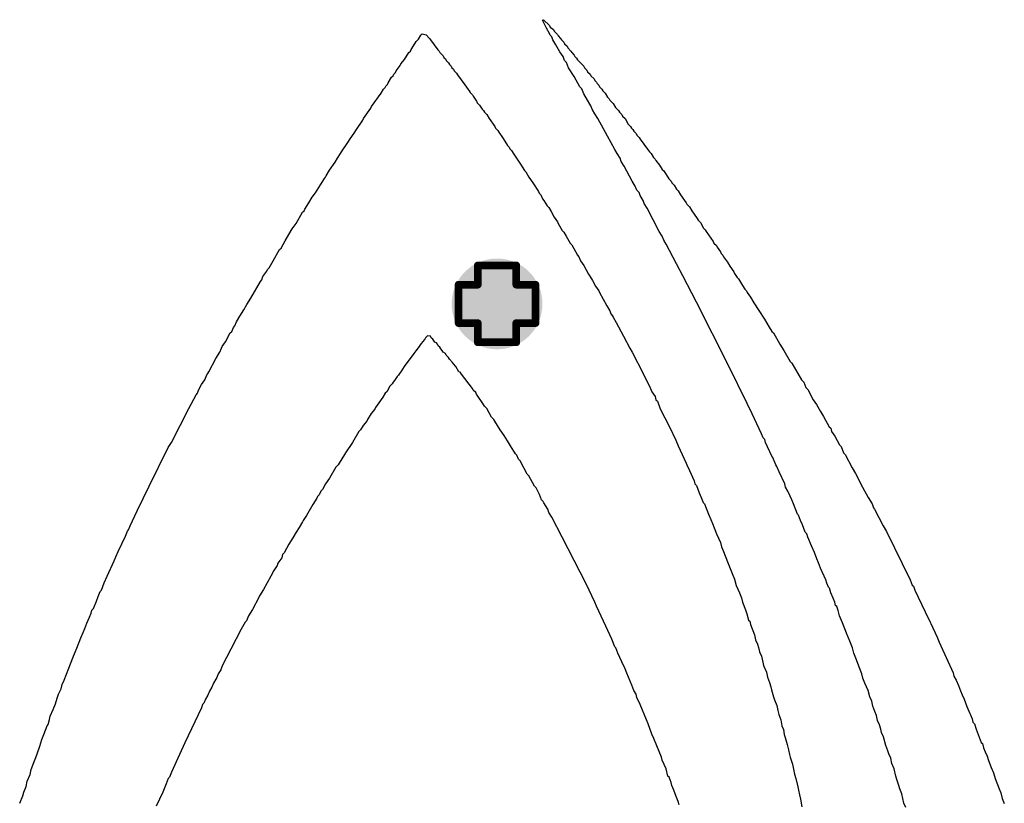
# Model space of a CAD drawing. Header units: inches. Extents: x -0.1 to 10.2, y 0 to 6.5.
# Tile 7 of 95: x 0.147 to 0.404, y 0.953 to 1.157. Entities that reach past the tile are written whole.
import ezdxf

# ---------------------------------------------------------------- set-up
doc = ezdxf.new("R2010")
doc.units = ezdxf.units.IN
doc.header["$MEASUREMENT"] = 0
for name, color, linetype in [('Bottom Layer', 5, 'Continuous'), ('Drill Drawing', 1, 'Continuous'), ('Top Layer', 1, 'Continuous'), ('Top Overlay', 2, 'Continuous'), ('Via Holes', 16, 'Continuous')]:
    doc.layers.add(name, color=color, linetype=linetype)

msp = doc.modelspace()

# ---------------------------------------------------------------- hatches: boundary and pattern name
at = {"layer": 'Bottom Layer'}
h = msp.add_hatch(color=5, dxfattribs=at)
edge = h.paths.add_edge_path()
edge.add_arc((0.27165, 1.08268), 0.01181, 0, 360)
at = {"layer": 'Top Layer'}
h = msp.add_hatch(color=1, dxfattribs=at)
edge = h.paths.add_edge_path()
edge.add_arc((0.27165, 1.08268), 0.01181, 0, 360)
at = {"layer": 'Via Holes'}
h = msp.add_hatch(color=7, dxfattribs=at)
edge = h.paths.add_edge_path()
edge.add_arc((0.27165, 1.08268), 0.00591, 0, 360)

# ---------------------------------------------------------------- linework, layer by layer
at = {"layer": 'Drill Drawing', "const_width": 0.002}
for points in [[(0.26665, 1.08768), (0.26665, 1.09268)], [(0.26665, 1.09268), (0.27665, 1.09268)], [(0.27665, 1.08768), (0.27665, 1.09268)], [(0.26165, 1.07768), (0.26165, 1.08768)], [(0.26165, 1.08768), (0.26665, 1.08768)], [(0.27665, 1.08768), (0.28165, 1.08768)], [(0.28165, 1.07768), (0.28165, 1.08768)], [(0.26165, 1.07768), (0.26665, 1.07768)], [(0.26665, 1.07268), (0.26665, 1.07768)], [(0.27665, 1.07768), (0.28165, 1.07768)], [(0.27665, 1.07268), (0.27665, 1.07768)], [(0.26665, 1.07268), (0.27665, 1.07268)]]:
    msp.add_lwpolyline(points, dxfattribs=at)
at = {"layer": 'Drill Drawing', "const_width": 0.001}
for points in [[(0.26615, 1.09268, 1), (0.26715, 1.09268, 1)], [(0.26615, 1.09268, 1), (0.26715, 1.09268, 1)], [(0.27615, 1.09268, 1), (0.27715, 1.09268, 1)], [(0.27615, 1.09268, 1), (0.27715, 1.09268, 1)], [(0.26115, 1.08768, 1), (0.26215, 1.08768, 1)], [(0.26115, 1.08768, 1), (0.26215, 1.08768, 1)], [(0.26615, 1.08768, 1), (0.26715, 1.08768, 1)], [(0.26615, 1.08768, 1), (0.26715, 1.08768, 1)], [(0.27615, 1.08768, 1), (0.27715, 1.08768, 1)], [(0.27615, 1.08768, 1), (0.27715, 1.08768, 1)], [(0.28115, 1.08768, 1), (0.28215, 1.08768, 1)], [(0.28115, 1.08768, 1), (0.28215, 1.08768, 1)], [(0.26115, 1.07768, 1), (0.26215, 1.07768, 1)], [(0.26115, 1.07768, 1), (0.26215, 1.07768, 1)], [(0.26615, 1.07768, 1), (0.26715, 1.07768, 1)], [(0.26615, 1.07768, 1), (0.26715, 1.07768, 1)], [(0.27615, 1.07768, 1), (0.27715, 1.07768, 1)], [(0.27615, 1.07768, 1), (0.27715, 1.07768, 1)], [(0.28115, 1.07768, 1), (0.28215, 1.07768, 1)], [(0.28115, 1.07768, 1), (0.28215, 1.07768, 1)], [(0.26615, 1.07268, 1), (0.26715, 1.07268, 1)], [(0.26615, 1.07268, 1), (0.26715, 1.07268, 1)], [(0.27615, 1.07268, 1), (0.27715, 1.07268, 1)], [(0.27615, 1.07268, 1), (0.27715, 1.07268, 1)]]:
    msp.add_lwpolyline(points, format="xyb", close=True, dxfattribs=at)
at = {"layer": 'Top Overlay'}
for p, q in [((0.28345, 1.15654), (0.28375, 1.15664)), ((0.28448, 1.15447), (0.28345, 1.15654)), ((0.28375, 1.15664), (0.2853, 1.15509)), ((0.25183, 1.15261), (0.25214, 1.15292)), ((0.25214, 1.15292), (0.25317, 1.15271)), ((0.25317, 1.15271), (0.2541, 1.15178)), ((0.2853, 1.15302), (0.28448, 1.15447)), ((0.2853, 1.15509), (0.28551, 1.15468)), ((0.28551, 1.15261), (0.2853, 1.15302)), ((0.28551, 1.15468), (0.28634, 1.15406)), ((0.28634, 1.15406), (0.28654, 1.15364)), ((0.28654, 1.15364), (0.28737, 1.15282)), ((0.28737, 1.15282), (0.28758, 1.1524)), ((0.24935, 1.14889), (0.25038, 1.15054)), ((0.25038, 1.15054), (0.25059, 1.15096)), ((0.25059, 1.15096), (0.25121, 1.15158)), ((0.25121, 1.15158), (0.25183, 1.15261)), ((0.2541, 1.15178), (0.25431, 1.15137)), ((0.25431, 1.15137), (0.25627, 1.14879)), ((0.28592, 1.1522), (0.28551, 1.15261)), ((0.28613, 1.15137), (0.28592, 1.1522)), ((0.28696, 1.15013), (0.28613, 1.15137)), ((0.28758, 1.1524), (0.2882, 1.15178)), ((0.2882, 1.15178), (0.2884, 1.15137)), ((0.2884, 1.15137), (0.28902, 1.15075)), ((0.28902, 1.15075), (0.28923, 1.15034)), ((0.28923, 1.15034), (0.28985, 1.14972)), ((0.24759, 1.14631), (0.24873, 1.14806)), ((0.24873, 1.14806), (0.24914, 1.14848)), ((0.24914, 1.14848), (0.24935, 1.14889)), ((0.25627, 1.14879), (0.25658, 1.14848)), ((0.25658, 1.14848), (0.25679, 1.14806)), ((0.25679, 1.14806), (0.25761, 1.14724)), ((0.28799, 1.14827), (0.28696, 1.15013)), ((0.28882, 1.14703), (0.28799, 1.14827)), ((0.28985, 1.14972), (0.29006, 1.1493)), ((0.29006, 1.1493), (0.29088, 1.14848)), ((0.29088, 1.14848), (0.29109, 1.14806)), ((0.29109, 1.14806), (0.29171, 1.14744)), ((0.24645, 1.14476), (0.24666, 1.14517)), ((0.24666, 1.14517), (0.24759, 1.14631)), ((0.25761, 1.14724), (0.25782, 1.14682)), ((0.25782, 1.14682), (0.25823, 1.14641)), ((0.25823, 1.14641), (0.25844, 1.146)), ((0.25844, 1.146), (0.25906, 1.14538)), ((0.25906, 1.14538), (0.25927, 1.14496)), ((0.28923, 1.146), (0.28882, 1.14703)), ((0.28975, 1.14548), (0.28923, 1.146)), ((0.29026, 1.14414), (0.28975, 1.14548)), ((0.29171, 1.14744), (0.29192, 1.14703)), ((0.29192, 1.14703), (0.29233, 1.14662)), ((0.29233, 1.14662), (0.29254, 1.1462)), ((0.29254, 1.1462), (0.29419, 1.14455)), ((0.24459, 1.14207), (0.2448, 1.14248)), ((0.2448, 1.14248), (0.24521, 1.1429)), ((0.24521, 1.1429), (0.24542, 1.14331)), ((0.24542, 1.14331), (0.24645, 1.14476)), ((0.25927, 1.14496), (0.25968, 1.14455)), ((0.25968, 1.14455), (0.25989, 1.14414)), ((0.25989, 1.14414), (0.2603, 1.14372)), ((0.2603, 1.14372), (0.26051, 1.14331)), ((0.26051, 1.14331), (0.26113, 1.14269)), ((0.26113, 1.14269), (0.26133, 1.14228)), ((0.29171, 1.14186), (0.29026, 1.14414)), ((0.29419, 1.14455), (0.2944, 1.14414)), ((0.2944, 1.14414), (0.29502, 1.14352)), ((0.29502, 1.14352), (0.29522, 1.1431)), ((0.29522, 1.1431), (0.29584, 1.14248)), ((0.29584, 1.14248), (0.29605, 1.14207)), ((0.24315, 1.1398), (0.24335, 1.14021)), ((0.24335, 1.14021), (0.24418, 1.14166)), ((0.24418, 1.14166), (0.24459, 1.14207)), ((0.26133, 1.14228), (0.2633, 1.13969)), ((0.29316, 1.13918), (0.29171, 1.14186)), ((0.29605, 1.14207), (0.29688, 1.14124)), ((0.29688, 1.14124), (0.29708, 1.14083)), ((0.29708, 1.14083), (0.2975, 1.14042)), ((0.2975, 1.14042), (0.2977, 1.14)), ((0.2977, 1.14), (0.29812, 1.13959)), ((0.23901, 1.13401), (0.24149, 1.13752)), ((0.24149, 1.13752), (0.24211, 1.13856)), ((0.24211, 1.13856), (0.24253, 1.13897)), ((0.24253, 1.13897), (0.24273, 1.13938)), ((0.24273, 1.13938), (0.24315, 1.1398)), ((0.2633, 1.13969), (0.26412, 1.13845)), ((0.26412, 1.13845), (0.26443, 1.13814)), ((0.26443, 1.13814), (0.26464, 1.13773)), ((0.26464, 1.13773), (0.26526, 1.13711)), ((0.29367, 1.13866), (0.29316, 1.13918)), ((0.29419, 1.13732), (0.29367, 1.13866)), ((0.29812, 1.13959), (0.29832, 1.13918)), ((0.29832, 1.13918), (0.29894, 1.13856)), ((0.29894, 1.13856), (0.29915, 1.13814)), ((0.29915, 1.13814), (0.29977, 1.13752)), ((0.29977, 1.13752), (0.30039, 1.13649)), ((0.26526, 1.13711), (0.26547, 1.1367)), ((0.26547, 1.1367), (0.26629, 1.13546)), ((0.26629, 1.13546), (0.2665, 1.13504)), ((0.2665, 1.13504), (0.26712, 1.13442)), ((0.29522, 1.13566), (0.29419, 1.13732)), ((0.29605, 1.13422), (0.29522, 1.13566)), ((0.30039, 1.13649), (0.3008, 1.13608)), ((0.3008, 1.13608), (0.30101, 1.13566)), ((0.30101, 1.13566), (0.30184, 1.13484)), ((0.30184, 1.13484), (0.30246, 1.1338)), ((0.23695, 1.13091), (0.23881, 1.1336)), ((0.23881, 1.1336), (0.23901, 1.13401)), ((0.26712, 1.13442), (0.26774, 1.13339)), ((0.26774, 1.13339), (0.26815, 1.13298)), ((0.26815, 1.13298), (0.26836, 1.13256)), ((0.26836, 1.13256), (0.26898, 1.13194)), ((0.29646, 1.13318), (0.29605, 1.13422)), ((0.29708, 1.13215), (0.29646, 1.13318)), ((0.30246, 1.1338), (0.30328, 1.13298)), ((0.30328, 1.13298), (0.30349, 1.13256)), ((0.30349, 1.13256), (0.30411, 1.13194)), ((0.23488, 1.12781), (0.23674, 1.1305)), ((0.23674, 1.1305), (0.23695, 1.13091)), ((0.26898, 1.13194), (0.2696, 1.13091)), ((0.2696, 1.13091), (0.27105, 1.12884)), ((0.29791, 1.13091), (0.29708, 1.13215)), ((0.29936, 1.12822), (0.29791, 1.13091)), ((0.30411, 1.13194), (0.30432, 1.13153)), ((0.30432, 1.13153), (0.30494, 1.13091)), ((0.30494, 1.13091), (0.30576, 1.12946)), ((0.23323, 1.12533), (0.23467, 1.1274)), ((0.23467, 1.1274), (0.23488, 1.12781)), ((0.27105, 1.12884), (0.27125, 1.12843)), ((0.27125, 1.12843), (0.27187, 1.12781)), ((0.27187, 1.12781), (0.27208, 1.1274)), ((0.27208, 1.1274), (0.27311, 1.12595)), ((0.30039, 1.12636), (0.29936, 1.12822)), ((0.30576, 1.12946), (0.30638, 1.12884)), ((0.30638, 1.12884), (0.30659, 1.12843)), ((0.30659, 1.12843), (0.307, 1.12802)), ((0.307, 1.12802), (0.30721, 1.1276)), ((0.30721, 1.1276), (0.30783, 1.12698)), ((0.23116, 1.12223), (0.23302, 1.12492)), ((0.23302, 1.12492), (0.23323, 1.12533)), ((0.27311, 1.12595), (0.27415, 1.1243)), ((0.30225, 1.12285), (0.30039, 1.12636)), ((0.30783, 1.12698), (0.30804, 1.12657)), ((0.30804, 1.12657), (0.30866, 1.12595)), ((0.30866, 1.12595), (0.30886, 1.12554)), ((0.30886, 1.12554), (0.31083, 1.12295)), ((0.23095, 1.12182), (0.23116, 1.12223)), ((0.27415, 1.1243), (0.27435, 1.12388)), ((0.27435, 1.12388), (0.27477, 1.12347)), ((0.27477, 1.12347), (0.27497, 1.12306)), ((0.27497, 1.12306), (0.27539, 1.12264)), ((0.27539, 1.12264), (0.27601, 1.12161)), ((0.30287, 1.12182), (0.30225, 1.12285)), ((0.31083, 1.12295), (0.31134, 1.12223)), ((0.31134, 1.12223), (0.31176, 1.12182)), ((0.22806, 1.11748), (0.22951, 1.11954)), ((0.22951, 1.11954), (0.23013, 1.12058)), ((0.23013, 1.12058), (0.23095, 1.12182)), ((0.27601, 1.12161), (0.27776, 1.11903)), ((0.3037, 1.12058), (0.30287, 1.12182)), ((0.3039, 1.11975), (0.3037, 1.12058)), ((0.30473, 1.11851), (0.3039, 1.11975)), ((0.31176, 1.12182), (0.31238, 1.12078)), ((0.31238, 1.12078), (0.31279, 1.12037)), ((0.31279, 1.12037), (0.313, 1.11996)), ((0.313, 1.11996), (0.31393, 1.11882)), ((0.22723, 1.11603), (0.22806, 1.11748)), ((0.27776, 1.11903), (0.2788, 1.11737)), ((0.2788, 1.11737), (0.27911, 1.11706)), ((0.27911, 1.11706), (0.27993, 1.11562)), ((0.3068, 1.11458), (0.30473, 1.11851)), ((0.31393, 1.11882), (0.31465, 1.11768)), ((0.31465, 1.11768), (0.31506, 1.11727)), ((0.31506, 1.11727), (0.31527, 1.11686)), ((0.31527, 1.11686), (0.3161, 1.11562)), ((0.22568, 1.11365), (0.22672, 1.11531)), ((0.22672, 1.11531), (0.22703, 1.11562)), ((0.22703, 1.11562), (0.22723, 1.11603)), ((0.27993, 1.11562), (0.28097, 1.11417)), ((0.30762, 1.11334), (0.3068, 1.11458)), ((0.3161, 1.11562), (0.3163, 1.1152)), ((0.3163, 1.1152), (0.31692, 1.11458)), ((0.31692, 1.11458), (0.31713, 1.11417)), ((0.22444, 1.11159), (0.22568, 1.11365)), ((0.28097, 1.11417), (0.28241, 1.1119)), ((0.28241, 1.1119), (0.28262, 1.11148)), ((0.30804, 1.11231), (0.30762, 1.11334)), ((0.30866, 1.11169), (0.30804, 1.11231)), ((0.31713, 1.11417), (0.31775, 1.11355)), ((0.31775, 1.11355), (0.31837, 1.11252)), ((0.31837, 1.11252), (0.31878, 1.1121)), ((0.31878, 1.1121), (0.3194, 1.11107)), ((0.22269, 1.109), (0.22351, 1.11045)), ((0.22351, 1.11045), (0.22444, 1.11159)), ((0.28262, 1.11148), (0.28303, 1.11107)), ((0.28303, 1.11107), (0.28345, 1.11004)), ((0.28345, 1.11004), (0.28386, 1.10962)), ((0.28386, 1.10962), (0.28469, 1.10818)), ((0.30886, 1.11086), (0.30866, 1.11169)), ((0.30969, 1.10962), (0.30886, 1.11086)), ((0.3099, 1.1088), (0.30969, 1.10962)), ((0.3194, 1.11107), (0.32085, 1.109)), ((0.22103, 1.10652), (0.22145, 1.10694)), ((0.22145, 1.10694), (0.22165, 1.10735)), ((0.22165, 1.10735), (0.22269, 1.109)), ((0.28469, 1.10818), (0.2851, 1.10776)), ((0.2851, 1.10776), (0.28572, 1.10673)), ((0.28572, 1.10673), (0.28654, 1.10528)), ((0.31072, 1.10756), (0.3099, 1.1088)), ((0.31382, 1.10156), (0.31072, 1.10756)), ((0.32085, 1.109), (0.32106, 1.10859)), ((0.32106, 1.10859), (0.32168, 1.10797)), ((0.32168, 1.10797), (0.3223, 1.10694)), ((0.3223, 1.10694), (0.32374, 1.10487)), ((0.21938, 1.10363), (0.22103, 1.10652)), ((0.28654, 1.10528), (0.28737, 1.10404)), ((0.28737, 1.10404), (0.28758, 1.10363)), ((0.32374, 1.10487), (0.32395, 1.10446)), ((0.32395, 1.10446), (0.32457, 1.10384)), ((0.21752, 1.10074), (0.21835, 1.10218)), ((0.21835, 1.10218), (0.21938, 1.10363)), ((0.28758, 1.10363), (0.28861, 1.10177)), ((0.28861, 1.10177), (0.28902, 1.10136)), ((0.31465, 1.10032), (0.31382, 1.10156)), ((0.32457, 1.10384), (0.3254, 1.10239)), ((0.3254, 1.10239), (0.32581, 1.10198)), ((0.32581, 1.10198), (0.32602, 1.10156)), ((0.32602, 1.10156), (0.32788, 1.09888)), ((0.21545, 1.09722), (0.21649, 1.09908)), ((0.21649, 1.09908), (0.21752, 1.10074)), ((0.28902, 1.10136), (0.28964, 1.10032)), ((0.28964, 1.10032), (0.29068, 1.09846)), ((0.31506, 1.09929), (0.31465, 1.10032)), ((0.31568, 1.09826), (0.31506, 1.09929)), ((0.21339, 1.09392), (0.21504, 1.09681)), ((0.21504, 1.09681), (0.21545, 1.09722)), ((0.29068, 1.09846), (0.29109, 1.09805)), ((0.29109, 1.09805), (0.29254, 1.09536)), ((0.31837, 1.09309), (0.31568, 1.09826)), ((0.32788, 1.09888), (0.32808, 1.09846)), ((0.32808, 1.09846), (0.3287, 1.09784)), ((0.3287, 1.09784), (0.32891, 1.09743)), ((0.32891, 1.09743), (0.32974, 1.09619)), ((0.21235, 1.09206), (0.21339, 1.09392)), ((0.29254, 1.09536), (0.29295, 1.09495)), ((0.29295, 1.09495), (0.29336, 1.09392)), ((0.29336, 1.09392), (0.29419, 1.09268)), ((0.32974, 1.09619), (0.32994, 1.09578)), ((0.32994, 1.09578), (0.33036, 1.09536)), ((0.33036, 1.09536), (0.33056, 1.09495)), ((0.33056, 1.09495), (0.3316, 1.0935)), ((0.2107, 1.08978), (0.21173, 1.09123)), ((0.21173, 1.09123), (0.21194, 1.09164)), ((0.21194, 1.09164), (0.21235, 1.09206)), ((0.29419, 1.09268), (0.29543, 1.0904)), ((0.32002, 1.08999), (0.31837, 1.09309)), ((0.3316, 1.0935), (0.33222, 1.09247)), ((0.33222, 1.09247), (0.33325, 1.09102)), ((0.21008, 1.08854), (0.21049, 1.08896)), ((0.21049, 1.08896), (0.2107, 1.08978)), ((0.29543, 1.0904), (0.29626, 1.08916)), ((0.29626, 1.08916), (0.29646, 1.08875)), ((0.29646, 1.08875), (0.29729, 1.0873)), ((0.32354, 1.08317), (0.32002, 1.08999)), ((0.33325, 1.09102), (0.33346, 1.09061)), ((0.33346, 1.09061), (0.33408, 1.08958)), ((0.33408, 1.08958), (0.33449, 1.08916)), ((0.33449, 1.08916), (0.3347, 1.08875)), ((0.3347, 1.08875), (0.33552, 1.08751)), ((0.2076, 1.0842), (0.21008, 1.08854)), ((0.29729, 1.0873), (0.29812, 1.08606)), ((0.33552, 1.08751), (0.33614, 1.08648)), ((0.33614, 1.08648), (0.33656, 1.08606)), ((0.20657, 1.08255), (0.2076, 1.0842)), ((0.29812, 1.08606), (0.29832, 1.08565)), ((0.29832, 1.08565), (0.30018, 1.08214)), ((0.33656, 1.08606), (0.33676, 1.08565)), ((0.33676, 1.08565), (0.33759, 1.08441)), ((0.33759, 1.08441), (0.33842, 1.08296)), ((0.20471, 1.07945), (0.20574, 1.0811)), ((0.20574, 1.0811), (0.20657, 1.08255)), ((0.30018, 1.08214), (0.30101, 1.0809)), ((0.3318, 1.06685), (0.32354, 1.08317)), ((0.33842, 1.08296), (0.33976, 1.081)), ((0.33976, 1.081), (0.34121, 1.07873)), ((0.20388, 1.078), (0.20471, 1.07945)), ((0.30101, 1.0809), (0.30122, 1.08007)), ((0.30122, 1.08007), (0.30163, 1.07966)), ((0.30163, 1.07966), (0.30184, 1.07924)), ((0.30184, 1.07924), (0.30266, 1.0778)), ((0.34121, 1.07873), (0.34245, 1.07666)), ((0.20264, 1.07552), (0.20305, 1.07656)), ((0.20305, 1.07656), (0.20347, 1.07697)), ((0.20347, 1.07697), (0.20388, 1.078)), ((0.30266, 1.0778), (0.30452, 1.07428)), ((0.34245, 1.07666), (0.34317, 1.07552)), ((0.20099, 1.07284), (0.20223, 1.07511)), ((0.20223, 1.07511), (0.20264, 1.07552)), ((0.25286, 1.07346), (0.25224, 1.07284)), ((0.25307, 1.07387), (0.25286, 1.07346)), ((0.25358, 1.07439), (0.25307, 1.07387)), ((0.25431, 1.07428), (0.25358, 1.07439)), ((0.25451, 1.07387), (0.25431, 1.07428)), ((0.25493, 1.07346), (0.25451, 1.07387)), ((0.25544, 1.07273), (0.25493, 1.07346)), ((0.30452, 1.07428), (0.30618, 1.07119)), ((0.34317, 1.07552), (0.34358, 1.07511)), ((0.34358, 1.07511), (0.34524, 1.07222)), ((0.19954, 1.07015), (0.19995, 1.07119)), ((0.19995, 1.07119), (0.20016, 1.0716)), ((0.20016, 1.0716), (0.20099, 1.07284)), ((0.25141, 1.0716), (0.25048, 1.07046)), ((0.25162, 1.07201), (0.25141, 1.0716)), ((0.25203, 1.07242), (0.25162, 1.07201)), ((0.25224, 1.07284), (0.25203, 1.07242)), ((0.25586, 1.07253), (0.25544, 1.07273)), ((0.25617, 1.07222), (0.25586, 1.07253)), ((0.25637, 1.0718), (0.25617, 1.07222)), ((0.25679, 1.07139), (0.25637, 1.0718)), ((0.25699, 1.07098), (0.25679, 1.07139)), ((0.25741, 1.07056), (0.25699, 1.07098)), ((0.30618, 1.07119), (0.3068, 1.07015)), ((0.34524, 1.07222), (0.34627, 1.07056)), ((0.19665, 1.06499), (0.19851, 1.0685)), ((0.19851, 1.0685), (0.19954, 1.07015)), ((0.24997, 1.06974), (0.24749, 1.06643)), ((0.25048, 1.07046), (0.24997, 1.06974)), ((0.25761, 1.07015), (0.25741, 1.07056)), ((0.25823, 1.06974), (0.25761, 1.07015)), ((0.25844, 1.06933), (0.25823, 1.06974)), ((0.25906, 1.06871), (0.25844, 1.06933)), ((0.25927, 1.06829), (0.25906, 1.06871)), ((0.26009, 1.06747), (0.25927, 1.06829)), ((0.3068, 1.07015), (0.30969, 1.06457)), ((0.34627, 1.07056), (0.34792, 1.06767)), ((0.24749, 1.06643), (0.24666, 1.06499)), ((0.2603, 1.06705), (0.26009, 1.06747)), ((0.26092, 1.06643), (0.2603, 1.06705)), ((0.26175, 1.06499), (0.26092, 1.06643)), ((0.33676, 1.05672), (0.3318, 1.06685)), ((0.34792, 1.06767), (0.34834, 1.06726)), ((0.34834, 1.06726), (0.35082, 1.06292)), ((0.19561, 1.06292), (0.19613, 1.06426)), ((0.19613, 1.06426), (0.19644, 1.06457)), ((0.19644, 1.06457), (0.19665, 1.06499)), ((0.24563, 1.06375), (0.24501, 1.06271)), ((0.24604, 1.06416), (0.24563, 1.06375)), ((0.24625, 1.06457), (0.24604, 1.06416)), ((0.24666, 1.06499), (0.24625, 1.06457)), ((0.26206, 1.06488), (0.26175, 1.06499)), ((0.26237, 1.06437), (0.26206, 1.06488)), ((0.26526, 1.06065), (0.26237, 1.06437)), ((0.30969, 1.06457), (0.3099, 1.06395)), ((0.3099, 1.06395), (0.31134, 1.06127)), ((0.19396, 1.06023), (0.19479, 1.06168)), ((0.19479, 1.06168), (0.19561, 1.06292)), ((0.24377, 1.06127), (0.24294, 1.05982)), ((0.24439, 1.06189), (0.24377, 1.06127)), ((0.24459, 1.0623), (0.24439, 1.06189)), ((0.24501, 1.06271), (0.24459, 1.0623)), ((0.26547, 1.06023), (0.26526, 1.06065)), ((0.31134, 1.06127), (0.31176, 1.06023)), ((0.35082, 1.06292), (0.35144, 1.0623)), ((0.35144, 1.0623), (0.35195, 1.06096)), ((0.35195, 1.06096), (0.35247, 1.06044)), ((0.19148, 1.05548), (0.19334, 1.05899)), ((0.19334, 1.05899), (0.19376, 1.05941)), ((0.19376, 1.05941), (0.19396, 1.06023)), ((0.24191, 1.05837), (0.24087, 1.05693)), ((0.24253, 1.05941), (0.24191, 1.05837)), ((0.24294, 1.05982), (0.24253, 1.05941)), ((0.26609, 1.05961), (0.26547, 1.06023)), ((0.26629, 1.0592), (0.26609, 1.05961)), ((0.26815, 1.05651), (0.26629, 1.0592)), ((0.31176, 1.06023), (0.31196, 1.05982)), ((0.31196, 1.05982), (0.31279, 1.05858)), ((0.31279, 1.05858), (0.313, 1.05775)), ((0.35247, 1.06044), (0.35392, 1.05775)), ((0.18694, 1.04659), (0.19148, 1.05548)), ((0.24005, 1.05569), (0.23984, 1.05527)), ((0.24087, 1.05693), (0.24005, 1.05569)), ((0.26836, 1.0561), (0.26815, 1.05651)), ((0.26898, 1.05548), (0.26836, 1.0561)), ((0.27022, 1.05321), (0.26898, 1.05548)), ((0.313, 1.05775), (0.31341, 1.05734)), ((0.31341, 1.05734), (0.31413, 1.05538)), ((0.31413, 1.05538), (0.31651, 1.05073)), ((0.338, 1.05403), (0.33676, 1.05672)), ((0.35392, 1.05775), (0.35474, 1.05651)), ((0.35474, 1.05651), (0.35578, 1.05465)), ((0.23891, 1.05414), (0.23798, 1.05259)), ((0.23984, 1.05527), (0.23891, 1.05414)), ((0.27084, 1.05259), (0.27022, 1.05321)), ((0.34048, 1.04887), (0.338, 1.05403)), ((0.35578, 1.05465), (0.3566, 1.05341)), ((0.3566, 1.05341), (0.35805, 1.05073)), ((0.23684, 1.05104), (0.23612, 1.0499)), ((0.23777, 1.05217), (0.23684, 1.05104)), ((0.23798, 1.05259), (0.23777, 1.05217)), ((0.27105, 1.05217), (0.27084, 1.05259)), ((0.27249, 1.0499), (0.27105, 1.05217)), ((0.31651, 1.05073), (0.31816, 1.04721)), ((0.35805, 1.05073), (0.35846, 1.05031)), ((0.35846, 1.05031), (0.35867, 1.04949)), ((0.23571, 1.04949), (0.23405, 1.04659)), ((0.23612, 1.0499), (0.23571, 1.04949)), ((0.27353, 1.04845), (0.27249, 1.0499)), ((0.27435, 1.04701), (0.27353, 1.04845)), ((0.3409, 1.04783), (0.34048, 1.04887)), ((0.34131, 1.04742), (0.3409, 1.04783)), ((0.35867, 1.04949), (0.3595, 1.04825)), ((0.3595, 1.04825), (0.36074, 1.04597)), ((0.18115, 1.03523), (0.18611, 1.04535)), ((0.18611, 1.04535), (0.18694, 1.04659)), ((0.23405, 1.04659), (0.23219, 1.04391)), ((0.27518, 1.04577), (0.27435, 1.04701)), ((0.27539, 1.04535), (0.27518, 1.04577)), ((0.27621, 1.04411), (0.27539, 1.04535)), ((0.31816, 1.04721), (0.31878, 1.04577)), ((0.31878, 1.04577), (0.32085, 1.04122)), ((0.34152, 1.04659), (0.34131, 1.04742)), ((0.34317, 1.04308), (0.34152, 1.04659)), ((0.36074, 1.04597), (0.36115, 1.04556)), ((0.36115, 1.04556), (0.36177, 1.04391)), ((0.23199, 1.04349), (0.23054, 1.04122)), ((0.23219, 1.04391), (0.23199, 1.04349)), ((0.27642, 1.0437), (0.27621, 1.04411)), ((0.27683, 1.04329), (0.27642, 1.0437)), ((0.27725, 1.04225), (0.27683, 1.04329)), ((0.34338, 1.04267), (0.34317, 1.04308)), ((0.3442, 1.04081), (0.34338, 1.04267)), ((0.36177, 1.04391), (0.36218, 1.04349)), ((0.36218, 1.04349), (0.36404, 1.03998)), ((0.22971, 1.04019), (0.22806, 1.03729)), ((0.23033, 1.04081), (0.22971, 1.04019)), ((0.23054, 1.04122), (0.23033, 1.04081)), ((0.27766, 1.04184), (0.27725, 1.04225)), ((0.27952, 1.03833), (0.27766, 1.04184)), ((0.32085, 1.04122), (0.32106, 1.04081)), ((0.32106, 1.04081), (0.32168, 1.03936)), ((0.34441, 1.04039), (0.3442, 1.04081)), ((0.34503, 1.03895), (0.34441, 1.04039)), ((0.27993, 1.03791), (0.27952, 1.03833)), ((0.28138, 1.03523), (0.27993, 1.03791)), ((0.32168, 1.03936), (0.32292, 1.03667)), ((0.34648, 1.03585), (0.34503, 1.03895)), ((0.36404, 1.03998), (0.36487, 1.03853)), ((0.36487, 1.03853), (0.36673, 1.03502)), ((0.17805, 1.02882), (0.18115, 1.03523)), ((0.22703, 1.03585), (0.2262, 1.0344)), ((0.22806, 1.03729), (0.22703, 1.03585)), ((0.28179, 1.03481), (0.28138, 1.03523)), ((0.32292, 1.03667), (0.32312, 1.03585)), ((0.32312, 1.03585), (0.32354, 1.03543)), ((0.32354, 1.03543), (0.32426, 1.03347)), ((0.34668, 1.03502), (0.34648, 1.03585)), ((0.3473, 1.03399), (0.34668, 1.03502)), ((0.36673, 1.03502), (0.36818, 1.03233)), ((0.22496, 1.03254), (0.22475, 1.03213)), ((0.22537, 1.03295), (0.22496, 1.03254)), ((0.22579, 1.03399), (0.22537, 1.03295)), ((0.2262, 1.0344), (0.22579, 1.03399)), ((0.28272, 1.03306), (0.28179, 1.03481)), ((0.28324, 1.03171), (0.28272, 1.03306)), ((0.32426, 1.03347), (0.32478, 1.03233)), ((0.32478, 1.03233), (0.32529, 1.03099)), ((0.34751, 1.03357), (0.3473, 1.03399)), ((0.34834, 1.03171), (0.34751, 1.03357)), ((0.36818, 1.03233), (0.36921, 1.03068)), ((0.22372, 1.03047), (0.22207, 1.02758)), ((0.22475, 1.03213), (0.22372, 1.03047)), ((0.28365, 1.0313), (0.28324, 1.03171)), ((0.28386, 1.03089), (0.28365, 1.0313)), ((0.28489, 1.02923), (0.28386, 1.03089)), ((0.32529, 1.03099), (0.3256, 1.03068)), ((0.3256, 1.03068), (0.32664, 1.02799)), ((0.34875, 1.03068), (0.34834, 1.03171)), ((0.34978, 1.02799), (0.34875, 1.03068)), ((0.36921, 1.03068), (0.36962, 1.02965)), ((0.17619, 1.02489), (0.17805, 1.02882)), ((0.22207, 1.02758), (0.22124, 1.02634)), ((0.2851, 1.02841), (0.28489, 1.02923)), ((0.28592, 1.02717), (0.2851, 1.02841)), ((0.32664, 1.02799), (0.32726, 1.02655)), ((0.35009, 1.02768), (0.34978, 1.02799)), ((0.35061, 1.02634), (0.35009, 1.02768)), ((0.36962, 1.02965), (0.36983, 1.02923)), ((0.36983, 1.02923), (0.3721, 1.02489)), ((0.17578, 1.02386), (0.17619, 1.02489)), ((0.22103, 1.02593), (0.22021, 1.02448)), ((0.22124, 1.02634), (0.22103, 1.02593)), ((0.28861, 1.022), (0.28592, 1.02717)), ((0.32726, 1.02655), (0.32767, 1.02551)), ((0.32767, 1.02551), (0.3287, 1.02283)), ((0.35113, 1.0252), (0.35061, 1.02634)), ((0.35185, 1.02324), (0.35113, 1.0252)), ((0.3721, 1.02489), (0.37293, 1.02345)), ((0.17309, 1.01828), (0.17495, 1.02221)), ((0.17495, 1.02221), (0.17547, 1.02355)), ((0.17547, 1.02355), (0.17578, 1.02386)), ((0.21938, 1.02324), (0.21855, 1.02179)), ((0.22021, 1.02448), (0.21938, 1.02324)), ((0.3287, 1.02283), (0.32974, 1.02055)), ((0.35226, 1.02283), (0.35185, 1.02324)), ((0.35247, 1.022), (0.35226, 1.02283)), ((0.37293, 1.02345), (0.37913, 1.01084)), ((0.21752, 1.02014), (0.21628, 1.01787)), ((0.21855, 1.02179), (0.21752, 1.02014)), ((0.29481, 1.00981), (0.28861, 1.022)), ((0.32974, 1.02055), (0.33005, 1.01942)), ((0.3535, 1.01973), (0.35247, 1.022)), ((0.35423, 1.01797), (0.3535, 1.01973)), ((0.17247, 1.01683), (0.17309, 1.01828)), ((0.21587, 1.01745), (0.21566, 1.01663)), ((0.21628, 1.01787), (0.21587, 1.01745)), ((0.33005, 1.01942), (0.33056, 1.01828)), ((0.33056, 1.01828), (0.3316, 1.01559)), ((0.35485, 1.01632), (0.35423, 1.01797)), ((0.1702, 1.01187), (0.17206, 1.0158)), ((0.17206, 1.0158), (0.17247, 1.01683)), ((0.21442, 1.01456), (0.21359, 1.01332)), ((0.21463, 1.01518), (0.21442, 1.01456)), ((0.21566, 1.01663), (0.21463, 1.01518)), ((0.3316, 1.01559), (0.33284, 1.01249)), ((0.35526, 1.01528), (0.35485, 1.01632)), ((0.35578, 1.01394), (0.35526, 1.01528)), ((0.16947, 1.01012), (0.1702, 1.01187)), ((0.21277, 1.01187), (0.21091, 1.00836)), ((0.21359, 1.01332), (0.21277, 1.01187)), ((0.33284, 1.01249), (0.33346, 1.01105)), ((0.35722, 1.01084), (0.35578, 1.01394)), ((0.16875, 1.00815), (0.16947, 1.01012)), ((0.29708, 1.00505), (0.29481, 1.00981)), ((0.33346, 1.01105), (0.33387, 1.00939)), ((0.33387, 1.00939), (0.3347, 1.00753)), ((0.35743, 1.01001), (0.35722, 1.01084)), ((0.35784, 1.00898), (0.35743, 1.01001)), ((0.37913, 1.01084), (0.37964, 1.0095)), ((0.37964, 1.0095), (0.37995, 1.00919)), ((0.16792, 1.0065), (0.16844, 1.00784)), ((0.16844, 1.00784), (0.16875, 1.00815)), ((0.20987, 1.00671), (0.20967, 1.00629)), ((0.21091, 1.00836), (0.20987, 1.00671)), ((0.3347, 1.00753), (0.33521, 1.00619)), ((0.35815, 1.00867), (0.35784, 1.00898)), ((0.35846, 1.00753), (0.35815, 1.00867)), ((0.35908, 1.00609), (0.35846, 1.00753)), ((0.37995, 1.00919), (0.38037, 1.00815)), ((0.38037, 1.00815), (0.38305, 1.00257)), ((0.16668, 1.0034), (0.16741, 1.00536)), ((0.16741, 1.00536), (0.16792, 1.0065)), ((0.20967, 1.00629), (0.20801, 1.00319)), ((0.2975, 1.00402), (0.29708, 1.00505)), ((0.33521, 1.00619), (0.33552, 1.00505)), ((0.33552, 1.00505), (0.33625, 1.00309)), ((0.3595, 1.00505), (0.35908, 1.00609)), ((0.3597, 1.00423), (0.3595, 1.00505)), ((0.36001, 1.00392), (0.3597, 1.00423)), ((0.16565, 1.00113), (0.16606, 1.00216)), ((0.16606, 1.00216), (0.16627, 1.00299)), ((0.16627, 1.00299), (0.16668, 1.0034)), ((0.20801, 1.00319), (0.20698, 1.00154)), ((0.29998, 0.99885), (0.2975, 1.00402)), ((0.33625, 1.00309), (0.33666, 1.00206)), ((0.33666, 1.00206), (0.33707, 1.0004)), ((0.36043, 1.00288), (0.36001, 1.00392)), ((0.36074, 1.00154), (0.36043, 1.00288)), ((0.38305, 1.00257), (0.38429, 0.99989)), ((0.16441, 0.99823), (0.16493, 0.99958)), ((0.16493, 0.99958), (0.16565, 1.00113)), ((0.20615, 0.99989), (0.20512, 0.99803)), ((0.20646, 1.0002), (0.20615, 0.99989)), ((0.20698, 1.00154), (0.20646, 1.0002)), ((0.33707, 1.0004), (0.33738, 1.00009)), ((0.33738, 1.00009), (0.33759, 0.99927)), ((0.33759, 0.99927), (0.33862, 0.99658)), ((0.36156, 0.99968), (0.36074, 1.00154)), ((0.3626, 0.99699), (0.36156, 0.99968)), ((0.38429, 0.99989), (0.3845, 0.99947)), ((0.3845, 0.99947), (0.38615, 0.99596)), ((0.16338, 0.99575), (0.164, 0.9972)), ((0.164, 0.9972), (0.16441, 0.99823)), ((0.20512, 0.99803), (0.20243, 0.99286)), ((0.30153, 0.99544), (0.29998, 0.99885)), ((0.33862, 0.99658), (0.33893, 0.99524)), ((0.36342, 0.99493), (0.3626, 0.99699)), ((0.16234, 0.99307), (0.16338, 0.99575)), ((0.30225, 0.99348), (0.30153, 0.99544)), ((0.33893, 0.99524), (0.33945, 0.9941)), ((0.33945, 0.9941), (0.33966, 0.99327)), ((0.36415, 0.99317), (0.36342, 0.99493)), ((0.38615, 0.99596), (0.38667, 0.99462)), ((0.38667, 0.99462), (0.39029, 0.98666)), ((0.16131, 0.99059), (0.16193, 0.99203)), ((0.16193, 0.99203), (0.16234, 0.99307)), ((0.20243, 0.99286), (0.20016, 0.98852)), ((0.30256, 0.99317), (0.30225, 0.99348)), ((0.30308, 0.99183), (0.30256, 0.99317)), ((0.30411, 0.98955), (0.30308, 0.99183)), ((0.33966, 0.99327), (0.33997, 0.99214)), ((0.33997, 0.99214), (0.34048, 0.991)), ((0.36446, 0.99183), (0.36415, 0.99317)), ((0.36518, 0.99007), (0.36446, 0.99183)), ((0.16028, 0.9879), (0.16131, 0.99059)), ((0.30494, 0.98769), (0.30411, 0.98955)), ((0.34048, 0.991), (0.34079, 0.98945)), ((0.34079, 0.98945), (0.341, 0.98862)), ((0.3658, 0.98842), (0.36518, 0.99007)), ((0.15904, 0.9848), (0.16028, 0.9879)), ((0.19913, 0.98645), (0.19871, 0.98542)), ((0.19975, 0.98749), (0.19913, 0.98645)), ((0.20016, 0.98852), (0.19975, 0.98749)), ((0.30545, 0.98656), (0.30494, 0.98769)), ((0.30669, 0.98346), (0.30545, 0.98656)), ((0.341, 0.98862), (0.34172, 0.98687)), ((0.34172, 0.98687), (0.34203, 0.98552)), ((0.36652, 0.98645), (0.3658, 0.98842)), ((0.36683, 0.98532), (0.36652, 0.98645)), ((0.39029, 0.98666), (0.39049, 0.98583)), ((0.15821, 0.98253), (0.15852, 0.98366)), ((0.15852, 0.98366), (0.15904, 0.9848)), ((0.19789, 0.98397), (0.19747, 0.98294)), ((0.19851, 0.98501), (0.19789, 0.98397)), ((0.19871, 0.98542), (0.19851, 0.98501)), ((0.34203, 0.98552), (0.34255, 0.98418)), ((0.34255, 0.98418), (0.34286, 0.98304)), ((0.36735, 0.98397), (0.36683, 0.98532)), ((0.36818, 0.98211), (0.36735, 0.98397)), ((0.39049, 0.98583), (0.39111, 0.9848)), ((0.39111, 0.9848), (0.39173, 0.98335)), ((0.15718, 0.98005), (0.15759, 0.98108)), ((0.15759, 0.98108), (0.15821, 0.98253)), ((0.19685, 0.98191), (0.19644, 0.98088)), ((0.19747, 0.98294), (0.19685, 0.98191)), ((0.30721, 0.98211), (0.30669, 0.98346)), ((0.30783, 0.98108), (0.30721, 0.98211)), ((0.30804, 0.98025), (0.30783, 0.98108)), ((0.34286, 0.98304), (0.34307, 0.98222)), ((0.34307, 0.98222), (0.34358, 0.98046)), ((0.36859, 0.98046), (0.36818, 0.98211)), ((0.39173, 0.98335), (0.39225, 0.98201)), ((0.39225, 0.98201), (0.39266, 0.98098)), ((0.15614, 0.97716), (0.15676, 0.9786)), ((0.15676, 0.9786), (0.15718, 0.98005)), ((0.19541, 0.97881), (0.19499, 0.9784)), ((0.19582, 0.97984), (0.19541, 0.97881)), ((0.19644, 0.98088), (0.19582, 0.97984)), ((0.30886, 0.9784), (0.30804, 0.98025)), ((0.34358, 0.98046), (0.34379, 0.97964)), ((0.34379, 0.97964), (0.34441, 0.97819)), ((0.36911, 0.97933), (0.36859, 0.98046)), ((0.36942, 0.97798), (0.36911, 0.97933)), ((0.39266, 0.98098), (0.39318, 0.97984)), ((0.39318, 0.97984), (0.3939, 0.97788)), ((0.15542, 0.9754), (0.15614, 0.97716)), ((0.19479, 0.97757), (0.19045, 0.96848)), ((0.19499, 0.9784), (0.19479, 0.97757)), ((0.30948, 0.97695), (0.30886, 0.9784)), ((0.3099, 0.97592), (0.30948, 0.97695)), ((0.34441, 0.97819), (0.34472, 0.97685)), ((0.34472, 0.97685), (0.34493, 0.97581)), ((0.36993, 0.97664), (0.36942, 0.97798)), ((0.37035, 0.97561), (0.36993, 0.97664)), ((0.3939, 0.97788), (0.39463, 0.97612)), ((0.39463, 0.97612), (0.39483, 0.97571)), ((0.1549, 0.97323), (0.15521, 0.97457)), ((0.15521, 0.97457), (0.15542, 0.9754)), ((0.31052, 0.97447), (0.3099, 0.97592)), ((0.31093, 0.97344), (0.31052, 0.97447)), ((0.31196, 0.97075), (0.31093, 0.97344)), ((0.34493, 0.97581), (0.34544, 0.97447)), ((0.34544, 0.97447), (0.34575, 0.97292)), ((0.37066, 0.97426), (0.37035, 0.97561)), ((0.37117, 0.97313), (0.37066, 0.97426)), ((0.39483, 0.97571), (0.39525, 0.97468)), ((0.39525, 0.97468), (0.39545, 0.97385)), ((0.39545, 0.97385), (0.39587, 0.97344)), ((0.39587, 0.97344), (0.39628, 0.97199)), ((0.15377, 0.97065), (0.15459, 0.97292)), ((0.15459, 0.97292), (0.1549, 0.97323)), ((0.34575, 0.97292), (0.34617, 0.97189)), ((0.34617, 0.97189), (0.34637, 0.97065)), ((0.37148, 0.97199), (0.37117, 0.97313)), ((0.37169, 0.97116), (0.37148, 0.97199)), ((0.37221, 0.97003), (0.37169, 0.97116)), ((0.39628, 0.97199), (0.39711, 0.96992)), ((0.15273, 0.96755), (0.15325, 0.9693)), ((0.15325, 0.9693), (0.15377, 0.97065)), ((0.19045, 0.96848), (0.189, 0.96538)), ((0.31248, 0.96961), (0.31196, 0.97075)), ((0.3132, 0.96765), (0.31248, 0.96961)), ((0.34637, 0.97065), (0.34658, 0.96982)), ((0.34658, 0.96982), (0.3471, 0.96806)), ((0.37283, 0.96775), (0.37221, 0.97003)), ((0.39711, 0.96992), (0.39762, 0.96858)), ((0.39762, 0.96858), (0.39793, 0.96827)), ((0.39793, 0.96827), (0.39824, 0.96713)), ((0.15201, 0.96558), (0.15273, 0.96755)), ((0.31444, 0.96476), (0.3132, 0.96765)), ((0.3471, 0.96806), (0.34751, 0.96662)), ((0.34751, 0.96662), (0.34772, 0.96538)), ((0.37334, 0.96641), (0.37283, 0.96775)), ((0.37355, 0.96558), (0.37334, 0.96641)), ((0.39824, 0.96713), (0.39866, 0.9661)), ((0.39866, 0.9661), (0.39917, 0.96496)), ((0.15046, 0.96155), (0.15118, 0.96331)), ((0.15118, 0.96331), (0.1517, 0.96465)), ((0.1517, 0.96465), (0.15201, 0.96558)), ((0.189, 0.96538), (0.18694, 0.96083)), ((0.31465, 0.96393), (0.31444, 0.96476)), ((0.31568, 0.96166), (0.31465, 0.96393)), ((0.34772, 0.96538), (0.34792, 0.96476)), ((0.34792, 0.96476), (0.34813, 0.96393)), ((0.34813, 0.96393), (0.34854, 0.9629)), ((0.37406, 0.96445), (0.37355, 0.96558)), ((0.37438, 0.9631), (0.37406, 0.96445)), ((0.39917, 0.96496), (0.39948, 0.96383)), ((0.39948, 0.96383), (0.40021, 0.96207)), ((0.15015, 0.96021), (0.15046, 0.96155)), ((0.18694, 0.96083), (0.18642, 0.95949)), ((0.3161, 0.9598), (0.31568, 0.96166)), ((0.34854, 0.9629), (0.34885, 0.96114)), ((0.34885, 0.96114), (0.34906, 0.96031)), ((0.37499, 0.96166), (0.37438, 0.9631)), ((0.37541, 0.9598), (0.37499, 0.96166)), ((0.40021, 0.96207), (0.40083, 0.96062)), ((0.40083, 0.96062), (0.40124, 0.95918)), ((0.14912, 0.95711), (0.14943, 0.95845)), ((0.14943, 0.95845), (0.15015, 0.96021)), ((0.18611, 0.95918), (0.18559, 0.95783)), ((0.18642, 0.95949), (0.18611, 0.95918)), ((0.31641, 0.95949), (0.3161, 0.9598)), ((0.31692, 0.95814), (0.31641, 0.95949)), ((0.31713, 0.95732), (0.31692, 0.95814)), ((0.34906, 0.96031), (0.34937, 0.95918)), ((0.34937, 0.95918), (0.34989, 0.95701)), ((0.37572, 0.95866), (0.37541, 0.9598)), ((0.37613, 0.95763), (0.37572, 0.95866)), ((0.40124, 0.95918), (0.40227, 0.95649)), ((0.14829, 0.95463), (0.1485, 0.95566)), ((0.1485, 0.95566), (0.14912, 0.95711)), ((0.18466, 0.95566), (0.18301, 0.95194)), ((0.18487, 0.95608), (0.18466, 0.95566)), ((0.18559, 0.95783), (0.18487, 0.95608)), ((0.31765, 0.95618), (0.31713, 0.95732)), ((0.31827, 0.95453), (0.31765, 0.95618)), ((0.34989, 0.95701), (0.35009, 0.95618)), ((0.35009, 0.95618), (0.3503, 0.95494)), ((0.37644, 0.95649), (0.37613, 0.95763)), ((0.37696, 0.95515), (0.37644, 0.95649)), ((0.40227, 0.95649), (0.40269, 0.95546)), ((0.40269, 0.95546), (0.4031, 0.95401)), ((0.14746, 0.95277), (0.14829, 0.95463)), ((0.31878, 0.95318), (0.31827, 0.95453)), ((0.31899, 0.95236), (0.31878, 0.95318)), ((0.3503, 0.95494), (0.35061, 0.9538)), ((0.35061, 0.9538), (0.35092, 0.95184)), ((0.37747, 0.95277), (0.37696, 0.95515)), ((0.4031, 0.95401), (0.40362, 0.95267)), ((0.37799, 0.95163), (0.37747, 0.95277))]:
    msp.add_line(p, q, dxfattribs=at)

doc.saveas('drawing.dxf')
